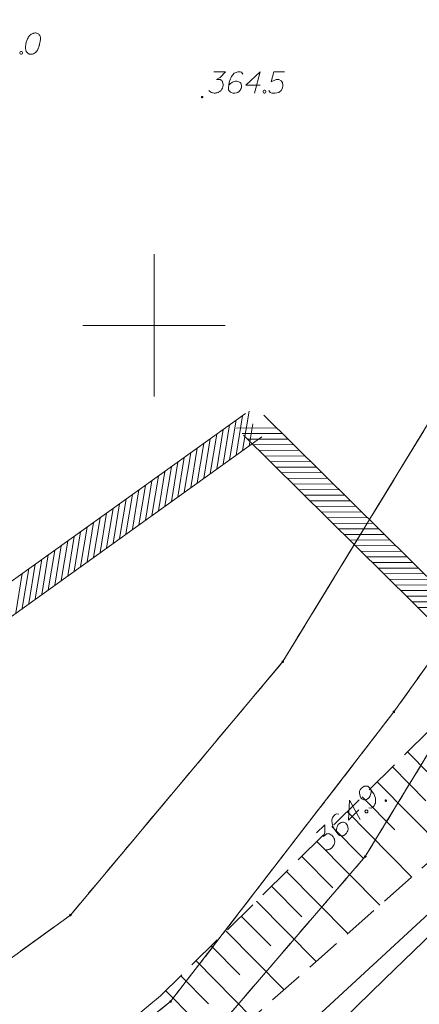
# Model space of a CAD drawing. Header units: metres. Extents: x 5555129 to 5555568, y 5636170 to 5636517.
# Tile 136 of 162: x 5555445 to 5555459, y 5636426 to 5636461. Entities that reach past the tile are written whole.
import ezdxf

# ---------------------------------------------------------------- set-up
doc = ezdxf.new("R2010")
doc.units = ezdxf.units.M
doc.header["$MEASUREMENT"] = 0
for name, pattern in [('PRZER1-1', [2, 1, -1]), ('PRZER2_5-1', [3.5, 2.5, -1]), ('PRZER3-1', [4, 3, -1])]:
    doc.linetypes.add(name, pattern=pattern)
for name, color, linetype, lineweight in [('#skartowane', 7, 'Continuous', 18), ('#zakres', 7, 'Continuous', 18), ('#zmodyfikowane', 7, 'Continuous', 18)]:
    doc.layers.add(name, color=color, linetype=linetype, lineweight=lineweight)
for name, color, linetype, lineweight, true_color in [('GEPPGD', 7, 'Continuous', 18, 0x008000), ('GESDZI', 7, 'Continuous', 18, 0x0a0909), ('GESKKL', 7, 'PRZER3-1', 18, 0x008000), ('GESUZY', 7, 'PRZER1-1', 18, 0x008000), ('GSPWPN', 7, 'Continuous', 18, 0x0a0909), ('GSPWPN_O', 7, 'Continuous', 18, 0x0a0909), ('GSSZSN', 7, 'PRZER2_5-1', 18, 0x0a0909), ('GULENN', 1, 'Continuous', 18, 0xff0000), ('GUPEPI', 1, 'Continuous', 18, 0xff0000)]:
    doc.layers.add(name, color=color, linetype=linetype, lineweight=lineweight, true_color=true_color)

# ---------------------------------------------------------------- blocks, each defined once
blk = doc.blocks.new('POINT')
blk.add_hatch(color=0).paths.add_polyline_path([(-0.000884, -0.0025), (-0.0025, -0.000884), (-0.0025, 0.000884), (0.000884, 0.0025), (0.0025, 0.000884), (0.0025, -0.000884), (0.000884, -0.0025)])
blk = doc.blocks.new('KOLO_2')
blk.add_hatch(color=0).paths.add_polyline_path([(0, -0.5), (-0.12941, -0.482963), (-0.25, -0.433013), (-0.353553, -0.353553), (-0.433013, -0.25), (-0.482963, -0.12941), (-0.5, 0), (-0.482963, 0.12941), (-0.433013, 0.25), (-0.353553, 0.353553), (-0.25, 0.433013), (-0.12941, 0.482963), (0, 0.5), (0.12941, 0.482963), (0.25, 0.433013), (0.353553, 0.353553), (0.433013, 0.25), (0.482963, 0.12941), (0.5, 0), (0.482963, -0.12941), (0.433013, -0.25), (0.353553, -0.353553), (0.25, -0.433013), (0.12941, -0.482963)])
blk = doc.blocks.new('EPPGN')
blk.add_hatch(color=0).paths.add_polyline_path([(0, -0.09), (-0.027812, -0.085595), (-0.052901, -0.072812), (-0.072812, -0.052901), (-0.085595, -0.027812), (-0.09, 0), (-0.085595, 0.027812), (-0.072812, 0.052901), (-0.052901, 0.072812), (-0.027812, 0.085595), (0, 0.09), (0.027812, 0.085595), (0.052901, 0.072812), (0.072812, 0.052901), (0.085595, 0.027812), (0.09, 0), (0.085595, -0.027812), (0.072812, -0.052901), (0.052901, -0.072812), (0.027812, -0.085595)])

msp = doc.modelspace()

# ---------------------------------------------------------------- hatches: boundary and pattern name
at = {"layer": '#skartowane', "linetype": 'Continuous', "lineweight": 18}
h = msp.add_hatch(color=7, dxfattribs=at)
edge = h.paths.add_edge_path()
edge.add_arc((5555451.69, 5636458.02), 0.045, 0, 360)

# ---------------------------------------------------------------- linework, layer by layer
at = {"layer": '#skartowane', "color": 7, "linetype": 'Continuous', "lineweight": 18, "flags": 128}
for points in [[(5555445.839, 5636460.277), (5555445.827, 5636460.277), (5555445.792, 5636460.271), (5555445.768, 5636460.265), (5555445.751, 5636460.259), (5555445.721, 5636460.247), (5555445.686, 5636460.23), (5555445.656, 5636460.212), (5555445.626, 5636460.188), (5555445.609, 5636460.165), (5555445.591, 5636460.135), (5555445.573, 5636460.105), (5555445.556, 5636460.07), (5555445.544, 5636460.046), (5555445.532, 5636460.011), (5555445.514, 5636459.952), (5555445.497, 5636459.863), (5555445.485, 5636459.793), (5555445.485, 5636459.728), (5555445.491, 5636459.68), (5555445.514, 5636459.627), (5555445.532, 5636459.598), (5555445.562, 5636459.562), (5555445.597, 5636459.539), (5555445.615, 5636459.533), (5555445.65, 5636459.527), (5555445.68, 5636459.527), (5555445.727, 5636459.533), (5555445.768, 5636459.545), (5555445.798, 5636459.562), (5555445.839, 5636459.592), (5555445.857, 5636459.609), (5555445.88, 5636459.633), (5555445.898, 5636459.657), (5555445.91, 5636459.674), (5555445.922, 5636459.704), (5555445.928, 5636459.716), (5555445.939, 5636459.745), (5555445.951, 5636459.781), (5555445.963, 5636459.816), (5555445.969, 5636459.84), (5555445.975, 5636459.857), (5555445.981, 5636459.881), (5555445.993, 5636459.934), (5555445.999, 5636459.964), (5555446.004, 5636459.993), (5555446.01, 5636460.035), (5555446.016, 5636460.088), (5555446.016, 5636460.105), (5555446.01, 5636460.129), (5555446.004, 5636460.153), (5555445.987, 5636460.188), (5555445.969, 5636460.212), (5555445.951, 5636460.23), (5555445.928, 5636460.247), (5555445.904, 5636460.259), (5555445.886, 5636460.265), (5555445.869, 5636460.271), (5555445.839, 5636460.277)], [(5555445.319, 5636459.627), (5555445.349, 5636459.627), (5555445.367, 5636459.615), (5555445.384, 5636459.592), (5555445.384, 5636459.562), (5555445.367, 5636459.539), (5555445.349, 5636459.527), (5555445.319, 5636459.527), (5555445.302, 5636459.539), (5555445.284, 5636459.562), (5555445.284, 5636459.592), (5555445.302, 5636459.615), (5555445.319, 5636459.627)], [(5555452.102, 5636458.91), (5555452.515, 5636458.91), (5555452.32, 5636458.709), (5555452.19, 5636458.644), (5555452.297, 5636458.644), (5555452.32, 5636458.638), (5555452.332, 5636458.632), (5555452.344, 5636458.626), (5555452.356, 5636458.62), (5555452.379, 5636458.603), (5555452.391, 5636458.585), (5555452.403, 5636458.567), (5555452.409, 5636458.55), (5555452.421, 5636458.508), (5555452.427, 5636458.473), (5555452.427, 5636458.455), (5555452.427, 5636458.431), (5555452.421, 5636458.396), (5555452.415, 5636458.372), (5555452.409, 5636458.349), (5555452.403, 5636458.331), (5555452.397, 5636458.319), (5555452.391, 5636458.308), (5555452.385, 5636458.296), (5555452.373, 5636458.278), (5555452.356, 5636458.254), (5555452.338, 5636458.237), (5555452.326, 5636458.225), (5555452.308, 5636458.213), (5555452.291, 5636458.201), (5555452.267, 5636458.189), (5555452.255, 5636458.183), (5555452.214, 5636458.172), (5555452.178, 5636458.166), (5555452.155, 5636458.16), (5555452.114, 5636458.16), (5555452.066, 5636458.166), (5555452.049, 5636458.172), (5555452.031, 5636458.178), (5555452.013, 5636458.183), (5555451.995, 5636458.195), (5555451.978, 5636458.207), (5555451.948, 5636458.231), (5555451.93, 5636458.254)], [(5555453.123, 5636458.827), (5555453.076, 5636458.892), (5555453.023, 5636458.91), (5555452.94, 5636458.91), (5555452.881, 5636458.886), (5555452.846, 5636458.874), (5555452.816, 5636458.857), (5555452.722, 5636458.75), (5555452.657, 5636458.609), (5555452.639, 5636458.532), (5555452.615, 5636458.361), (5555452.615, 5636458.272), (5555452.639, 5636458.237), (5555452.686, 5636458.189), (5555452.704, 5636458.178), (5555452.763, 5636458.16), (5555452.84, 5636458.16), (5555452.899, 5636458.172), (5555452.94, 5636458.183), (5555452.999, 5636458.231), (5555453.058, 5636458.325), (5555453.076, 5636458.384), (5555453.076, 5636458.431), (5555453.047, 5636458.508), (5555453.023, 5636458.538), (5555452.982, 5636458.561), (5555452.911, 5636458.579), (5555452.858, 5636458.579), (5555452.793, 5636458.561), (5555452.751, 5636458.544), (5555452.68, 5636458.496), (5555452.645, 5636458.467), (5555452.627, 5636458.449)], [(5555453.731, 5636458.437), (5555453.224, 5636458.437), (5555453.731, 5636458.91), (5555453.531, 5636458.16)], [(5555454.582, 5636458.91), (5555454.21, 5636458.91), (5555454.115, 5636458.556), (5555454.287, 5636458.644), (5555454.387, 5636458.644), (5555454.47, 5636458.591), (5555454.517, 5636458.532), (5555454.529, 5636458.431), (5555454.511, 5636458.331), (5555454.464, 5636458.248), (5555454.381, 5636458.183), (5555454.239, 5636458.16), (5555454.133, 5636458.16), (5555454.08, 5636458.183), (5555454.033, 5636458.248)], [(5555453.867, 5636458.26), (5555453.897, 5636458.26), (5555453.915, 5636458.248), (5555453.932, 5636458.225), (5555453.932, 5636458.195), (5555453.915, 5636458.172), (5555453.897, 5636458.16), (5555453.867, 5636458.16), (5555453.85, 5636458.172), (5555453.832, 5636458.195), (5555453.832, 5636458.225), (5555453.85, 5636458.248), (5555453.867, 5636458.26)]]:
    msp.add_lwpolyline(points, dxfattribs=at)
at = {"layer": '#zakres', "color": 134, "linetype": 'Continuous', "lineweight": 18}
for p, q in [((5555425.509, 5636427.056), (5555453.209, 5636446.906)), ((5555452.656, 5636445.286), (5555452.884, 5636446.668)), ((5555452.884, 5636445.449), (5555453.112, 5636446.831)), ((5555453.111, 5636445.612), (5555453.339, 5636446.994)), ((5555453.852, 5636446.855), (5555484.202, 5636416.82)), ((5555452.201, 5636444.96), (5555452.429, 5636446.341)), ((5555452.428, 5636445.123), (5555452.656, 5636446.504)), ((5555452.9, 5636446.398), (5555454.3, 5636446.405)), ((5555453.339, 5636445.776), (5555453.466, 5636446.547)), ((5555426.091, 5636426.244), (5555453.791, 5636446.094)), ((5555451.746, 5636444.634), (5555451.974, 5636446.015)), ((5555451.973, 5636444.797), (5555452.201, 5636446.178)), ((5555453.099, 5636446.201), (5555454.499, 5636446.208)), ((5555453.148, 5636446.145), (5555483.498, 5636416.11)), ((5555453.298, 5636446.004), (5555454.698, 5636446.011)), ((5555451.29, 5636444.308), (5555451.518, 5636445.689)), ((5555451.518, 5636444.471), (5555451.746, 5636445.852)), ((5555453.497, 5636445.807), (5555454.897, 5636445.814)), ((5555450.835, 5636443.981), (5555451.063, 5636445.363)), ((5555451.063, 5636444.145), (5555451.291, 5636445.526)), ((5555453.696, 5636445.61), (5555455.096, 5636445.617)), ((5555453.895, 5636445.413), (5555455.295, 5636445.42)), ((5555450.38, 5636443.655), (5555450.608, 5636445.037)), ((5555450.608, 5636443.818), (5555450.836, 5636445.2)), ((5555454.094, 5636445.216), (5555455.494, 5636445.223)), ((5555454.293, 5636445.019), (5555455.693, 5636445.026)), ((5555449.925, 5636443.329), (5555450.153, 5636444.71)), ((5555450.152, 5636443.492), (5555450.381, 5636444.873)), ((5555454.492, 5636444.822), (5555455.892, 5636444.83)), ((5555454.691, 5636444.625), (5555456.091, 5636444.633)), ((5555449.47, 5636443.003), (5555449.698, 5636444.384)), ((5555449.697, 5636443.166), (5555449.925, 5636444.547)), ((5555454.89, 5636444.428), (5555456.29, 5636444.436)), ((5555448.787, 5636442.514), (5555449.015, 5636443.895)), ((5555449.014, 5636442.677), (5555449.243, 5636444.058)), ((5555449.242, 5636442.84), (5555449.47, 5636444.221)), ((5555455.089, 5636444.231), (5555456.489, 5636444.239)), ((5555455.288, 5636444.034), (5555456.688, 5636444.042)), ((5555448.332, 5636442.187), (5555448.56, 5636443.569)), ((5555448.559, 5636442.351), (5555448.787, 5636443.732)), ((5555455.487, 5636443.837), (5555456.887, 5636443.845)), ((5555455.686, 5636443.641), (5555457.086, 5636443.648)), ((5555447.877, 5636441.861), (5555448.105, 5636443.243)), ((5555448.104, 5636442.024), (5555448.332, 5636443.406)), ((5555455.885, 5636443.444), (5555457.285, 5636443.451)), ((5555456.084, 5636443.247), (5555457.484, 5636443.254)), ((5555447.421, 5636441.535), (5555447.649, 5636442.916)), ((5555447.649, 5636441.698), (5555447.877, 5636443.079)), ((5555456.283, 5636443.05), (5555457.683, 5636443.057)), ((5555456.482, 5636442.853), (5555457.882, 5636442.86)), ((5555446.966, 5636441.209), (5555447.194, 5636442.59)), ((5555447.194, 5636441.372), (5555447.422, 5636442.753)), ((5555456.681, 5636442.656), (5555458.081, 5636442.663)), ((5555446.511, 5636440.883), (5555446.739, 5636442.264)), ((5555446.739, 5636441.046), (5555446.967, 5636442.427)), ((5555456.88, 5636442.459), (5555458.28, 5636442.466)), ((5555457.079, 5636442.262), (5555458.479, 5636442.269)), ((5555446.056, 5636440.556), (5555446.284, 5636441.938)), ((5555446.283, 5636440.72), (5555446.511, 5636442.101)), ((5555457.278, 5636442.065), (5555458.678, 5636442.072)), ((5555457.477, 5636441.868), (5555458.877, 5636441.875)), ((5555445.601, 5636440.23), (5555445.829, 5636441.612)), ((5555445.828, 5636440.393), (5555446.056, 5636441.775)), ((5555457.676, 5636441.671), (5555459.076, 5636441.678)), ((5555457.875, 5636441.474), (5555459.275, 5636441.481)), ((5555445.145, 5636439.904), (5555445.373, 5636441.285)), ((5555445.373, 5636440.067), (5555445.601, 5636441.448)), ((5555458.074, 5636441.277), (5555459.474, 5636441.284)), ((5555458.273, 5636441.08), (5555459.673, 5636441.087)), ((5555458.472, 5636440.883), (5555459.872, 5636440.89)), ((5555458.671, 5636440.686), (5555460.071, 5636440.693)), ((5555458.87, 5636440.489), (5555460.27, 5636440.497)), ((5555459.069, 5636440.292), (5555460.469, 5636440.3)), ((5555459.268, 5636440.095), (5555460.668, 5636440.103))]:
    msp.add_line(p, q, dxfattribs=at)
at = {"layer": '#zmodyfikowane', "color": 5, "linetype": 'Continuous', "lineweight": 18, "true_color": 0x0000ff, "flags": 128}
msp.add_lwpolyline([(5555490.58, 5636442.88), (5555480.97, 5636449.01), (5555451.045, 5636421.409)], dxfattribs=at)
at = {"color": 7, "linetype": 'Continuous', "lineweight": 18, "flags": 128}
for points in [[(5555450, 5636447.5), (5555450, 5636452.5)], [(5555447.5, 5636450), (5555452.5, 5636450)]]:
    msp.add_lwpolyline(points, dxfattribs=at)
at = {"layer": 'GESDZI', "color": 96, "linetype": 'Continuous', "lineweight": 18, "flags": 128}
for points in [[(5555401.076, 5636390.282), (5555404.073, 5636395.02), (5555409.758, 5636401.08), (5555415.606, 5636406.363), (5555423.635, 5636411.745), (5555430.735, 5636417.459), (5555447.06, 5636429.289), (5555454.524, 5636438.193), (5555464.207, 5636454.062), (5555467.116, 5636460.589), (5555468.332, 5636465.003), (5555472.295, 5636474.764), (5555473.727, 5636476.915), (5555478.789, 5636482.309), (5555486.827, 5636487.153), (5555491.335, 5636490.878), (5555494.572, 5636495.113), (5555496.203, 5636499.774)], [(5555498.831, 5636497.826), (5555497.916, 5636495.121), (5555494.886, 5636489.995), (5555492.02, 5636486.875), (5555487.899, 5636483.58), (5555479.095, 5636477.123), (5555476.226, 5636474.148), (5555473.057, 5636465.855), (5555470.67, 5636460.65), (5555463.042, 5636442.883), (5555458.424, 5636436.43), (5555450.581, 5636426.255), (5555436.482, 5636415.046), (5555422.948, 5636405.301), (5555415.395, 5636399.944), (5555410.221, 5636395.159), (5555404.633, 5636386.632), (5555399.591, 5636376.915), (5555395.485, 5636361.975)], [(5555395.485, 5636361.975), (5555399.591, 5636376.915), (5555404.633, 5636386.632), (5555410.221, 5636395.159), (5555415.395, 5636399.944), (5555422.948, 5636405.301), (5555436.482, 5636415.046), (5555450.581, 5636426.255), (5555458.424, 5636436.43), (5555463.042, 5636442.883), (5555470.67, 5636460.65), (5555472.46, 5636456.89), (5555469.38, 5636450.93), (5555457.42, 5636431.35), (5555451.21, 5636424.13), (5555441.83, 5636417.85), (5555424.78, 5636404.45), (5555410.8, 5636392.86), (5555407.98, 5636388.69), (5555401.58, 5636375.21), (5555399.135, 5636366.433)], [(5555399.135, 5636366.433), (5555401.58, 5636375.21), (5555407.98, 5636388.69), (5555410.8, 5636392.86), (5555424.78, 5636404.45), (5555441.83, 5636417.85), (5555451.21, 5636424.13), (5555457.42, 5636431.35), (5555469.38, 5636450.93), (5555472.46, 5636456.89), (5555487.39, 5636447.84), (5555495.36, 5636441.79), (5555512.96, 5636426.69), (5555500.39, 5636427.61), (5555493.74, 5636426.2), (5555492.33, 5636424.58), (5555491.43, 5636422.53), (5555488.92, 5636412.93), (5555484.75, 5636396.97), (5555483.807, 5636393.359)]]:
    msp.add_lwpolyline(points, dxfattribs=at)
msp.add_lwpolyline([(5555404.073, 5636395.02), (5555398.748, 5636398.735), (5555383.39, 5636416.92), (5555389.734, 5636423.873), (5555402.789, 5636438.708), (5555413.799, 5636449.56), (5555420.669, 5636454.714), (5555430.383, 5636458.569), (5555437.185, 5636462.46), (5555446.84, 5636464.597), (5555451.868, 5636465.418), (5555457.224, 5636464.58), (5555467.116, 5636460.589), (5555464.207, 5636454.062), (5555454.524, 5636438.193), (5555447.06, 5636429.289), (5555430.735, 5636417.459), (5555423.635, 5636411.745), (5555415.606, 5636406.363), (5555409.758, 5636401.08), (5555404.073, 5636395.02)], close=True, dxfattribs=at)
at = {"layer": 'GESKKL', "color": 96, "linetype": 'PRZER3-1', "lineweight": 18, "ltscale": 0.5, "true_color": 0x008000}
msp.add_lwpolyline([(5555447.06, 5636429.289), (5555454.524, 5636438.193), (5555464.207, 5636454.062), (5555467.116, 5636460.589), (5555457.224, 5636464.58), (5555451.868, 5636465.418), (5555446.84, 5636464.597), (5555437.185, 5636462.46), (5555430.383, 5636458.569), (5555420.669, 5636454.714), (5555413.799, 5636449.56), (5555402.789, 5636438.708), (5555389.734, 5636423.873), (5555383.39, 5636416.92), (5555398.748, 5636398.735), (5555404.073, 5636395.02), (5555409.758, 5636401.08), (5555415.606, 5636406.363), (5555423.635, 5636411.745), (5555430.735, 5636417.459), (5555447.06, 5636429.289)], close=True, dxfattribs=at)
at = {"layer": 'GESUZY', "color": 96, "linetype": 'PRZER1-1', "lineweight": 18, "ltscale": 0.5, "true_color": 0x008000}
for points in [[(5555388.979, 5636354.029), (5555392.657, 5636365.659), (5555395.519, 5636378.339), (5555401.076, 5636390.282), (5555404.073, 5636395.02), (5555409.758, 5636401.08), (5555415.606, 5636406.363), (5555423.635, 5636411.745), (5555430.735, 5636417.459), (5555447.06, 5636429.289), (5555454.524, 5636438.193), (5555464.207, 5636454.062), (5555467.116, 5636460.589), (5555468.332, 5636465.003), (5555472.295, 5636474.764), (5555473.727, 5636476.915), (5555478.789, 5636482.309), (5555486.827, 5636487.153), (5555491.335, 5636490.878), (5555494.572, 5636495.113), (5555496.203, 5636499.774)], [(5555498.831, 5636497.826), (5555497.916, 5636495.121), (5555494.886, 5636489.995), (5555492.02, 5636486.875), (5555487.899, 5636483.58), (5555479.095, 5636477.123), (5555476.226, 5636474.148), (5555473.057, 5636465.855), (5555470.67, 5636460.65), (5555463.042, 5636442.883), (5555458.424, 5636436.43), (5555450.581, 5636426.255), (5555436.482, 5636415.046), (5555422.948, 5636405.301), (5555415.395, 5636399.944), (5555410.221, 5636395.159), (5555404.633, 5636386.632), (5555399.591, 5636376.915), (5555395.485, 5636361.975)], [(5555395.485, 5636361.975), (5555399.591, 5636376.915), (5555404.633, 5636386.632), (5555410.221, 5636395.159), (5555415.395, 5636399.944), (5555422.948, 5636405.301), (5555436.482, 5636415.046), (5555450.581, 5636426.255), (5555458.424, 5636436.43), (5555463.042, 5636442.883), (5555470.67, 5636460.65), (5555472.46, 5636456.89), (5555469.38, 5636450.93), (5555457.42, 5636431.35), (5555451.21, 5636424.13), (5555441.83, 5636417.85), (5555424.78, 5636404.45), (5555410.8, 5636392.86), (5555407.98, 5636388.69), (5555401.58, 5636375.21), (5555399.135, 5636366.433)], [(5555399.135, 5636366.433), (5555401.58, 5636375.21), (5555407.98, 5636388.69), (5555410.8, 5636392.86), (5555424.78, 5636404.45), (5555441.83, 5636417.85), (5555451.21, 5636424.13), (5555457.42, 5636431.35), (5555469.38, 5636450.93), (5555472.46, 5636456.89), (5555487.39, 5636447.84), (5555495.36, 5636441.79), (5555512.96, 5636426.69), (5555500.39, 5636427.61), (5555493.74, 5636426.2), (5555492.33, 5636424.58), (5555491.43, 5636422.53)]]:
    msp.add_lwpolyline(points, dxfattribs=at)
msp.add_lwpolyline([(5555447.06, 5636429.289), (5555454.524, 5636438.193), (5555464.207, 5636454.062), (5555467.116, 5636460.589), (5555457.224, 5636464.58), (5555451.868, 5636465.418), (5555446.84, 5636464.597), (5555437.185, 5636462.46), (5555430.383, 5636458.569), (5555420.669, 5636454.714), (5555413.799, 5636449.56), (5555402.789, 5636438.708), (5555389.734, 5636423.873), (5555383.39, 5636416.92), (5555398.748, 5636398.735), (5555404.073, 5636395.02), (5555409.758, 5636401.08), (5555415.606, 5636406.363), (5555423.635, 5636411.745), (5555430.735, 5636417.459), (5555447.06, 5636429.289)], close=True, dxfattribs=at)
at = {"layer": 'GSPWPN_O', "color": 7, "linetype": 'Continuous', "lineweight": 18, "flags": 128}
for points in [[(5555457.544, 5636433.061), (5555457.623, 5636433.048), (5555457.673, 5636433.073), (5555457.732, 5636433.132), (5555457.757, 5636433.19), (5555457.774, 5636433.223), (5555457.782, 5636433.257), (5555457.774, 5636433.399), (5555457.721, 5636433.545), (5555457.679, 5636433.612), (5555457.575, 5636433.75), (5555457.513, 5636433.813), (5555457.471, 5636433.821), (5555457.404, 5636433.822), (5555457.383, 5636433.818), (5555457.329, 5636433.789), (5555457.274, 5636433.735), (5555457.241, 5636433.685), (5555457.22, 5636433.647), (5555457.211, 5636433.572), (5555457.236, 5636433.463), (5555457.265, 5636433.409), (5555457.298, 5636433.375), (5555457.373, 5636433.342), (5555457.411, 5636433.337), (5555457.457, 5636433.35), (5555457.52, 5636433.387), (5555457.557, 5636433.425), (5555457.591, 5636433.483), (5555457.608, 5636433.525), (5555457.625, 5636433.608), (5555457.629, 5636433.654), (5555457.629, 5636433.679)], [(5555457.193, 5636432.987), (5555456.832, 5636432.63), (5555456.86, 5636433.323), (5555457.246, 5636432.649)], [(5555456.486, 5636432.835), (5555456.407, 5636432.848), (5555456.357, 5636432.823), (5555456.298, 5636432.765), (5555456.273, 5636432.707), (5555456.256, 5636432.673), (5555456.248, 5636432.64), (5555456.255, 5636432.498), (5555456.309, 5636432.352), (5555456.351, 5636432.285), (5555456.455, 5636432.147), (5555456.517, 5636432.084), (5555456.559, 5636432.075), (5555456.626, 5636432.075), (5555456.647, 5636432.079), (5555456.701, 5636432.108), (5555456.755, 5636432.162), (5555456.789, 5636432.212), (5555456.81, 5636432.25), (5555456.819, 5636432.325), (5555456.794, 5636432.433), (5555456.765, 5636432.488), (5555456.732, 5636432.521), (5555456.657, 5636432.555), (5555456.619, 5636432.559), (5555456.573, 5636432.547), (5555456.51, 5636432.51), (5555456.473, 5636432.472), (5555456.439, 5636432.414), (5555456.422, 5636432.372), (5555456.405, 5636432.289), (5555456.401, 5636432.243), (5555456.401, 5636432.218)], [(5555457.414, 5636432.957), (5555457.435, 5636432.978), (5555457.456, 5636432.982), (5555457.485, 5636432.978), (5555457.506, 5636432.957), (5555457.51, 5636432.928), (5555457.505, 5636432.907), (5555457.484, 5636432.886), (5555457.464, 5636432.882), (5555457.434, 5636432.886), (5555457.413, 5636432.907), (5555457.409, 5636432.937), (5555457.414, 5636432.957)], [(5555455.703, 5636432.174), (5555455.996, 5636432.466), (5555456, 5636432.186), (5555455.953, 5636432.048), (5555456.029, 5636432.123), (5555456.05, 5636432.135), (5555456.062, 5636432.14), (5555456.075, 5636432.144), (5555456.087, 5636432.148), (5555456.116, 5636432.152), (5555456.137, 5636432.148), (5555456.158, 5636432.143), (5555456.175, 5636432.135), (5555456.212, 5636432.114), (5555456.242, 5636432.093), (5555456.254, 5636432.08), (5555456.271, 5636432.064), (5555456.291, 5636432.034), (5555456.304, 5636432.013), (5555456.316, 5636431.993), (5555456.325, 5636431.976), (5555456.329, 5636431.963), (5555456.333, 5636431.951), (5555456.337, 5636431.938), (5555456.341, 5636431.917), (5555456.345, 5636431.888), (5555456.345, 5636431.863), (5555456.345, 5636431.846), (5555456.341, 5636431.825), (5555456.337, 5636431.805), (5555456.328, 5636431.78), (5555456.324, 5636431.767), (5555456.303, 5636431.73), (5555456.282, 5636431.7), (5555456.269, 5636431.68), (5555456.24, 5636431.65), (5555456.202, 5636431.621), (5555456.186, 5636431.613), (5555456.169, 5636431.605), (5555456.152, 5636431.596), (5555456.131, 5636431.592), (5555456.11, 5636431.588), (5555456.073, 5636431.584), (5555456.043, 5636431.588)]]:
    msp.add_lwpolyline(points, dxfattribs=at)
at = {"layer": 'GSSZSN', "color": 7, "linetype": 'PRZER2_5-1', "lineweight": 18, "ltscale": 0.5}
for points in [[(5555464.12, 5636442.31), (5555459.69, 5636435.8), (5555450.23, 5636426.45), (5555446.49, 5636423.4), (5555438.7, 5636416.34), (5555427.2, 5636406.97), (5555421.23, 5636400.56), (5555412.4, 5636395.92), (5555407.05, 5636386.48), (5555401.21, 5636374.74), (5555399.35, 5636369.92), (5555399.194, 5636366.505)], [(5555447.578, 5636419.947), (5555452.85, 5636425.15), (5555461.12, 5636432.45), (5555466.43, 5636440.42)]]:
    msp.add_lwpolyline(points, dxfattribs=at)
at = {"layer": 'GSSZSN', "color": 7, "linetype": 'Continuous', "lineweight": 18, "flags": 128}
for points in [[(5555458.902, 5636435.021), (5555461.25, 5636432.645)], [(5555458.371, 5636434.497), (5555459.552, 5636433.302)], [(5555457.841, 5636433.972), (5555460.172, 5636431.613)], [(5555457.31, 5636433.448), (5555458.461, 5636432.283)], [(5555456.78, 5636432.924), (5555459.052, 5636430.625)], [(5555456.249, 5636432.399), (5555457.371, 5636431.265)], [(5555455.719, 5636431.875), (5555457.932, 5636429.636)], [(5555455.188, 5636431.351), (5555456.28, 5636430.246)], [(5555454.658, 5636430.826), (5555456.812, 5636428.647)], [(5555454.127, 5636430.302), (5555455.189, 5636429.227)], [(5555453.597, 5636429.778), (5555455.691, 5636427.658)], [(5555453.066, 5636429.253), (5555454.099, 5636428.208)], [(5555452.536, 5636428.729), (5555454.571, 5636426.669)], [(5555452.005, 5636428.205), (5555453.008, 5636427.19)], [(5555451.475, 5636427.68), (5555453.451, 5636425.681)], [(5555450.944, 5636427.156), (5555451.918, 5636426.171)], [(5555450.414, 5636426.632), (5555452.358, 5636424.664)]]:
    msp.add_lwpolyline(points, dxfattribs=at)
at = {"layer": 'GULENN', "color": 1, "linetype": 'Continuous', "lineweight": 18, "true_color": 0xff0000, "flags": 128}
msp.add_lwpolyline([(5555453.145, 5636422.208), (5555458.1, 5636427.04), (5555462.88, 5636431.66), (5555466.81, 5636437.7), (5555474.48, 5636447), (5555476.33, 5636449.31), (5555477.4, 5636449.78), (5555479.13, 5636449.45), (5555482.43, 5636446.6), (5555488.29, 5636440.79), (5555497.88, 5636432.94), (5555499.03, 5636432.8), (5555501.29, 5636433.6), (5555503.6, 5636433.24), (5555509.57, 5636428.99), (5555511.04, 5636427.42)], dxfattribs=at)

# ---------------------------------------------------------------- block references
at = {"layer": 'GEPPGD', "color": 96, "lineweight": 18, "true_color": 0x008000, "xscale": 0.5, "yscale": 0.5, "zscale": 0.5, "rotation": 90}
for p in [(5555454.524, 5636438.193), (5555458.424, 5636436.43), (5555457.42, 5636431.35), (5555447.06, 5636429.289), (5555450.581, 5636426.255)]:
    msp.add_blockref('EPPGN', p, dxfattribs=at)
at = {"layer": 'GSPWPN', "color": 7, "lineweight": 18, "xscale": 0.09, "yscale": 0.09, "zscale": 0.09, "rotation": 90}
msp.add_blockref('KOLO_2', (5555458.14, 5636433.31), dxfattribs=at)
at = {"layer": 'GUPEPI', "color": 1, "lineweight": 18, "true_color": 0xff0000, "rotation": 90}
msp.add_blockref('POINT', (5555458.1, 5636427.04), dxfattribs=at)

doc.saveas('drawing.dxf')
